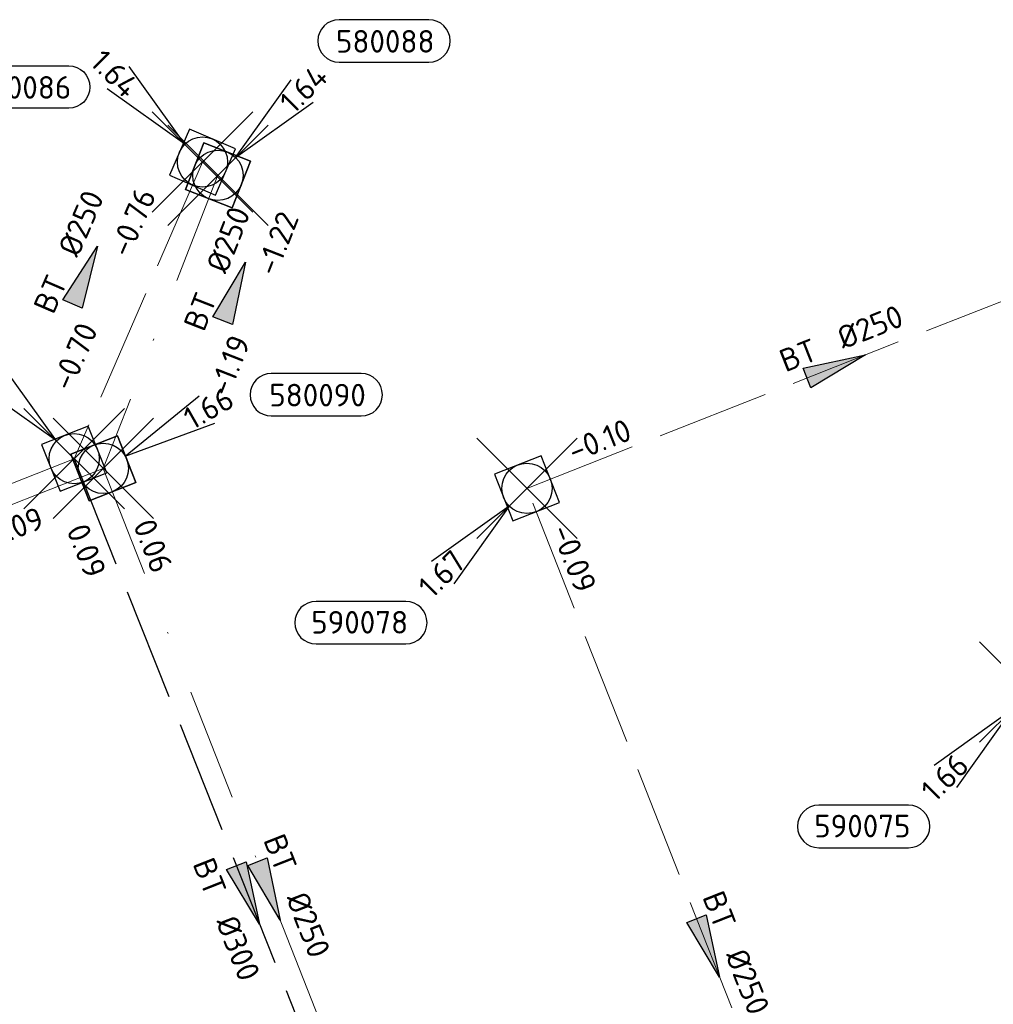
# Model space of a CAD drawing. Header units: metres. Extents: x 153343 to 157271, y 461673 to 467005.
# Tile 96 of 191: x 155120 to 155178, y 465029 to 465088. Entities that reach past the tile are written whole.
import ezdxf
from ezdxf.enums import TextEntityAlignment as Align

# ---------------------------------------------------------------- set-up
doc = ezdxf.new("R2010")
doc.units = ezdxf.units.M
doc.header["$LTSCALE"] = 0.75
doc.header["$PDMODE"] = 3
doc.header["$PDSIZE"] = 3
doc.linetypes.add('RI-HWA_BETON', pattern=[11.4, 9, -2.4])
doc.linetypes.add('RI-VWA_BETON', pattern=[19, 9, -5, 0, -5])
doc.layers.get('0').update_dxf_attribs({"lineweight": 25})
doc.layers.get('defpoints').update_dxf_attribs({"lineweight": 25})
for name, color, linetype in [('B-OI-RI-HWA_PUTNUMMER-S @ 0.75', 151, 'Continuous'), ('B-OI-RI-HWA_TRANSPORTLEIDING_BETON_300-G', 151, 'RI-HWA_BETON'), ('B-OI-RI-VWA_PUTNUMMER-S @ 0.75', 33, 'Continuous')]:
    doc.layers.add(name, color=color, linetype=linetype)
for name, color, linetype, lineweight in [('B-OI-RI-HWA_RIOOLPUT_INSPECTIEPUT-S', 151, 'Continuous', 25), ('B-OI-RI-HWA_STROOMRICHTING-S @ 0.75', 151, 'Continuous', 25), ('B-OI-RI-HWA_TRANSPORTLEIDING_BETON_250-G', 151, 'RI-HWA_BETON', 18), ('B-OI-RI-VWA_RIOOLPUT_INSPECTIEPUT_BETON-S', 33, 'Continuous', 25), ('B-OI-RI-VWA_STROOMRICHTING-S @ 0.75', 33, 'Continuous', 25), ('B-OI-RI-VWA_TRANSPORTLEIDING_BETON_250-G', 33, 'RI-VWA_BETON', 18)]:
    doc.layers.add(name, color=color, linetype=linetype, lineweight=lineweight)
doc.layers.add('inspectieput', color=7, linetype='Continuous', plot=False)
doc.styles.add('NLCS-ISO', font='isocpeur.ttf')

# ---------------------------------------------------------------- blocks, each defined once
blk = doc.blocks.new('*U1718')
at = {"ltscale": 0.1}
blk.add_hatch(color=256, dxfattribs=at).paths.add_polyline_path([(2.500000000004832, 0), (-2.500000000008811, -0.8333333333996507), (-2.500000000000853, 0.8333333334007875)])
at = {"ltscale": 0.1, "flags": 128}
blk.add_lwpolyline([(2.500000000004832, 0), (-2.500000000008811, -0.8333333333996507), (-2.500000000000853, 0.8333333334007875)], close=True, dxfattribs=at)
at = {"ltscale": 0.1, "style": 'NLCS-ISO'}
for tag, p in [('BOBL', (-28.0600530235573, -3.240000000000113)), ('MAT', (-1.000000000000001, -3.740000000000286))]:
    blk.add_attdef(tag, text='', height=1.8, dxfattribs=at).set_placement(p, align=Align.BOTTOM_RIGHT)
for tag, p in [('DIA', (0.9999999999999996, -3.740000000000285)), ('BOBR', (27.11406156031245, -3.229291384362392))]:
    blk.add_attdef(tag, text='', height=1.8, dxfattribs=at).set_placement(p, align=Align.BOTTOM_LEFT)
at = {"layer": 'defpoints', "ltscale": 0.1, "style": 'NLCS-ISO', "flags": 1}
blk.add_attdef('JVA', text='', height=1.8, dxfattribs=at).set_placement((0, -0.9999999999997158), align=Align.TOP_CENTER)
blk = doc.blocks.new('*U1719')
at = {"ltscale": 0.1}
blk.add_hatch(color=256, dxfattribs=at).paths.add_polyline_path([(2.500000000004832, 0), (-2.500000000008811, -0.8333333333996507), (-2.500000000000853, 0.8333333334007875)])
at = {"ltscale": 0.1, "flags": 128}
blk.add_lwpolyline([(2.500000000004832, 0), (-2.500000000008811, -0.8333333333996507), (-2.500000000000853, 0.8333333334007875)], close=True, dxfattribs=at)
at = {"ltscale": 0.1, "style": 'NLCS-ISO'}
for tag, p in [('MAT', (-1, 0.5000000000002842)), ('BOBL', (-3.534712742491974, -3.239999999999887))]:
    blk.add_attdef(tag, text='', height=1.8, dxfattribs=at).set_placement(p, align=Align.BOTTOM_RIGHT)
for tag, p in [('DIA', (1, 0.5000000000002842)), ('BOBR', (2.588727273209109, -3.242008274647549))]:
    blk.add_attdef(tag, text='', height=1.8, dxfattribs=at).set_placement(p, align=Align.BOTTOM_LEFT)
at = {"layer": 'defpoints', "ltscale": 0.1, "style": 'NLCS-ISO', "flags": 1}
blk.add_attdef('JVA', text='', height=1.8, dxfattribs=at).set_placement((0, -0.9999999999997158), align=Align.TOP_CENTER)
blk = doc.blocks.new('*U1725')
at = {"ltscale": 0.1}
blk.add_hatch(color=256, dxfattribs=at).paths.add_polyline_path([(2.500000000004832, 0), (-2.500000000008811, -0.8333333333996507), (-2.500000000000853, 0.8333333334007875)])
at = {"ltscale": 0.1, "flags": 128}
blk.add_lwpolyline([(2.500000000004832, 0), (-2.500000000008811, -0.8333333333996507), (-2.500000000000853, 0.8333333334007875)], close=True, dxfattribs=at)
at = {"ltscale": 0.1, "style": 'NLCS-ISO'}
for tag, p in [('BOBL', (-17.14521595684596, 1.131629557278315e-13)), ('MAT', (-1, 0.5000000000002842))]:
    blk.add_attdef(tag, text='', height=1.8, dxfattribs=at).set_placement(p, align=Align.BOTTOM_RIGHT)
for tag, p in [('DIA', (1, 0.5000000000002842)), ('BOBR', (16.19922716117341, -0.003077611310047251))]:
    blk.add_attdef(tag, text='', height=1.8, dxfattribs=at).set_placement(p, align=Align.BOTTOM_LEFT)
at = {"layer": 'defpoints', "ltscale": 0.1, "style": 'NLCS-ISO', "flags": 1}
blk.add_attdef('JVA', text='', height=1.8, dxfattribs=at).set_placement((0, -0.9999999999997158), align=Align.TOP_CENTER)
blk = doc.blocks.new('*U1724')
at = {"ltscale": 0.1}
blk.add_hatch(color=256, dxfattribs=at).paths.add_polyline_path([(2.500000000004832, 0), (-2.500000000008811, -0.8333333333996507), (-2.500000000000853, 0.8333333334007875)])
at = {"ltscale": 0.1, "flags": 128}
blk.add_lwpolyline([(2.500000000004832, 0), (-2.500000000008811, -0.8333333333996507), (-2.500000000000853, 0.8333333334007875)], close=True, dxfattribs=at)
at = {"ltscale": 0.1, "style": 'NLCS-ISO'}
for tag, p in [('BOBL', (-29.9966946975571, 1.117157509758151e-13)), ('MAT', (-1, 0.5000000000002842))]:
    blk.add_attdef(tag, text='', height=1.8, dxfattribs=at).set_placement(p, align=Align.BOTTOM_RIGHT)
for tag, p in [('DIA', (1, 0.5000000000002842)), ('BOBR', (29.05070276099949, -0.01206260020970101))]:
    blk.add_attdef(tag, text='', height=1.8, dxfattribs=at).set_placement(p, align=Align.BOTTOM_LEFT)
at = {"layer": 'defpoints', "ltscale": 0.1, "style": 'NLCS-ISO', "flags": 1}
blk.add_attdef('JVA', text='', height=1.8, dxfattribs=at).set_placement((0, -0.9999999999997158), align=Align.TOP_CENTER)
blk = doc.blocks.new('*U1702')
at = {"ltscale": 0.1}
blk.add_hatch(color=256, dxfattribs=at).paths.add_polyline_path([(-2.500000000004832, 0), (2.500000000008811, -0.8333333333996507), (2.500000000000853, 0.8333333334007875)])
at = {"ltscale": 0.1, "flags": 128}
blk.add_lwpolyline([(-2.500000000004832, 0), (2.500000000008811, -0.8333333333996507), (2.500000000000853, 0.8333333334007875)], close=True, dxfattribs=at)
at = {"ltscale": 0.1, "style": 'NLCS-ISO'}
for tag, p in [('BOBL', (-41.30952076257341, -3.240000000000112)), ('MAT', (-1.000000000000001, -3.740000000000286))]:
    blk.add_attdef(tag, text='', height=1.8, dxfattribs=at).set_placement(p, align=Align.BOTTOM_RIGHT)
for tag, p in [('DIA', (0.9999999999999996, -3.740000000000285)), ('BOBR', (40.36352606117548, -3.220028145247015))]:
    blk.add_attdef(tag, text='', height=1.8, dxfattribs=at).set_placement(p, align=Align.BOTTOM_LEFT)
at = {"layer": 'defpoints', "ltscale": 0.1, "style": 'NLCS-ISO', "flags": 1}
blk.add_attdef('JVA', text='', height=1.8, dxfattribs=at).set_placement((0, -0.9999999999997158), align=Align.TOP_CENTER)
blk = doc.blocks.new('*U1703')
at = {"ltscale": 0.1}
blk.add_hatch(color=256, dxfattribs=at).paths.add_polyline_path([(2.500000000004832, 0), (-2.500000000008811, -0.8333333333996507), (-2.500000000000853, 0.8333333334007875)])
at = {"ltscale": 0.1, "flags": 128}
blk.add_lwpolyline([(2.500000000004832, 0), (-2.500000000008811, -0.8333333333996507), (-2.500000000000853, 0.8333333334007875)], close=True, dxfattribs=at)
at = {"ltscale": 0.1, "style": 'NLCS-ISO'}
for tag, p in [('BOBL', (-26.7968817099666, 1.120760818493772e-13)), ('MAT', (-1, 0.5000000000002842))]:
    blk.add_attdef(tag, text='', height=1.8, dxfattribs=at).set_placement(p, align=Align.BOTTOM_RIGHT)
for tag, p in [('DIA', (1, 0.5000000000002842)), ('BOBR', (25.85089055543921, -0.009825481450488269))]:
    blk.add_attdef(tag, text='', height=1.8, dxfattribs=at).set_placement(p, align=Align.BOTTOM_LEFT)
at = {"layer": 'defpoints', "ltscale": 0.1, "style": 'NLCS-ISO', "flags": 1}
blk.add_attdef('JVA', text='', height=1.8, dxfattribs=at).set_placement((0, -0.9999999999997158), align=Align.TOP_CENTER)
blk = doc.blocks.new('*U1699')
at = {"ltscale": 0.1}
blk.add_hatch(color=256, dxfattribs=at).paths.add_polyline_path([(2.500000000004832, 0), (-2.500000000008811, -0.8333333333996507), (-2.500000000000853, 0.8333333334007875)])
at = {"ltscale": 0.1, "flags": 128}
blk.add_lwpolyline([(2.500000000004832, 0), (-2.500000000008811, -0.8333333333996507), (-2.500000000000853, 0.8333333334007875)], close=True, dxfattribs=at)
at = {"ltscale": 0.1, "style": 'NLCS-ISO'}
for tag, p in [('MAT', (-1, 0.5000000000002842)), ('BOBL', (-3.197019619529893, -3.239999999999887))]:
    blk.add_attdef(tag, text='', height=1.8, dxfattribs=at).set_placement(p, align=Align.BOTTOM_RIGHT)
for tag, p in [('DIA', (1, 0.5000000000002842)), ('BOBR', (2.251034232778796, -3.241772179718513))]:
    blk.add_attdef(tag, text='', height=1.8, dxfattribs=at).set_placement(p, align=Align.BOTTOM_LEFT)
at = {"layer": 'defpoints', "ltscale": 0.1, "style": 'NLCS-ISO', "flags": 1}
blk.add_attdef('JVA', text='', height=1.8, dxfattribs=at).set_placement((0, -0.9999999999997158), align=Align.TOP_CENTER)
blk = doc.blocks.new('B-SRI-PUT_HWA-SO')
at = {"lineweight": -3, "flags": 128}
blk.add_lwpolyline([(-1.999999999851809, -2.00000000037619), (2.000000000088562, -2.000000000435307), (2.000000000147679, 1.99999999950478), (-2.00000000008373, 1.999999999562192)], close=True, dxfattribs=at)
at = {"lineweight": -3}
blk.add_circle((0, 0), 1.999999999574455, dxfattribs=at)
blk = doc.blocks.new('*U255')
for q in [(-5.833630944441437, 7.601397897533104), (-7.601397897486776, 5.833630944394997)]:
    blk.add_line((-1.414213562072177, 1.414213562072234), q)
blk.add_lwpolyline([(-16.8101220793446, 12.39118641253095), (-9.652067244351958, 12.39118641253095, -0.9999999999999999), (-9.652067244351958, 9.006816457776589), (-16.8101220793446, 9.006816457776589, -0.9999999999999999)], format="xyb", close=True)
at = {"ltscale": 0.1, "style": 'NLCS-ISO'}
blk.add_attdef('PUTNR', text='', height=1.8, dxfattribs=at).set_placement((-13.33333333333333, 10.66666666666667), align=Align.MIDDLE_CENTER)
blk.add_attdef('PUTHGT', text='', height=1.8, rotation=315.0000000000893, dxfattribs=at).set_placement((-8.442832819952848, 8.482353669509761), align=Align.MIDDLE_LEFT)
blk = doc.blocks.new('*U938')
for q in [(-5.833630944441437, 7.601397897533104), (-7.601397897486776, 5.833630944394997)]:
    blk.add_line((-1.414213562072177, 1.414213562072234), q)
blk.add_lwpolyline([(-17.82047902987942, 7.668637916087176), (-10.66242419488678, 7.668637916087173, -0.9999999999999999), (-10.66242419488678, 4.284267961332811), (-17.82047902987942, 4.284267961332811, -0.9999999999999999)], format="xyb", close=True)
at = {"ltscale": 0.1, "style": 'NLCS-ISO'}
blk.add_attdef('PUTHGT', text='', height=1.8, rotation=315.0000000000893, dxfattribs=at).set_placement((-8.442832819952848, 8.482353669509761), align=Align.MIDDLE_LEFT)
blk.add_attdef('PUTNR', text='', height=1.8, dxfattribs=at).set_placement((-14.34369028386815, 5.944118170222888), align=Align.MIDDLE_CENTER)
blk = doc.blocks.new('*U241')
for q in [(-7.601397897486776, -5.833630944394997), (-5.833630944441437, -7.601397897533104)]:
    blk.add_line((-1.414213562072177, -1.414213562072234), q)
blk.add_lwpolyline([(-16.8101220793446, -12.39118641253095), (-9.652067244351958, -12.39118641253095, 0.9999999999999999), (-9.652067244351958, -9.006816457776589), (-16.8101220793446, -9.006816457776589, 0.9999999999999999)], format="xyb", close=True)
at = {"ltscale": 0.1, "style": 'NLCS-ISO'}
blk.add_attdef('PUTHGT', text='', height=1.8, rotation=44.99999999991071, dxfattribs=at).set_placement((-8.442832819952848, -8.482353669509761), align=Align.MIDDLE_LEFT)
blk.add_attdef('PUTNR', text='', height=1.8, dxfattribs=at).set_placement((-13.33333333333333, -8.866666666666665), align=Align.MIDDLE_CENTER)
blk = doc.blocks.new('*U919')
for q in [(7.645186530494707, 5.776125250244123), (8.879133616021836, 3.601872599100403)]:
    blk.add_line((1.739402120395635, 0.9871576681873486), q)
blk.add_lwpolyline([(20.54686335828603, 7.561904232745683), (13.38880852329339, 7.56190423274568, 0.9999999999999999), (13.38880852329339, 4.177534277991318), (20.54686335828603, 4.177534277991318, 0.9999999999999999)], format="xyb", close=True)
at = {"ltscale": 0.1, "style": 'NLCS-ISO'}
blk.add_attdef('PUTHGT', text='', height=1.8, rotation=29.57608064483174, dxfattribs=at).set_placement((6.637605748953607, 3.7991527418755), align=Align.MIDDLE_LEFT)
blk.add_attdef('PUTNR', text='', height=1.8, dxfattribs=at).set_placement((17.07007461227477, 5.837384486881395), align=Align.MIDDLE_CENTER)
blk = doc.blocks.new('*U43')
for q in [(5.833630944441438, 7.601397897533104), (7.601397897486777, 5.833630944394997)]:
    blk.add_line((1.414213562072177, 1.414213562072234), q)
blk.add_lwpolyline([(16.8101220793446, 12.39118641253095), (9.652067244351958, 12.39118641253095, 0.9999999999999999), (9.652067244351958, 9.006816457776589), (16.8101220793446, 9.006816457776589, 0.9999999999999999)], format="xyb", close=True)
at = {"ltscale": 0.1, "style": 'NLCS-ISO'}
blk.add_attdef('PUTHGT', text='', height=1.8, rotation=44.99999999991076, dxfattribs=at).set_placement((5.388131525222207, 5.427652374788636), align=Align.MIDDLE_LEFT)
blk.add_attdef('PUTNR', text='', height=1.8, dxfattribs=at).set_placement((13.33333333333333, 10.66666666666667), align=Align.MIDDLE_CENTER)
blk = doc.blocks.new('B-SRI-PUT_VWA-SO')
at = {"flags": 128}
blk.add_lwpolyline([(-2.00008364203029, 2.000083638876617), (1.99991635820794, 2.000083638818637), (1.999916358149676, -1.99991636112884), (-2.000083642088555, -1.999916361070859)], close=True, dxfattribs=at)
at = {"lineweight": -3, "flags": 128}
blk.add_lwpolyline([(2.000083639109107, -1.99991635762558), (1.99991635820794, 2.000083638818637), (-2.000083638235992, 1.999916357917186), (-1.999916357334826, -2.000083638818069)], close=True, dxfattribs=at)
at = {"lineweight": -3}
blk.add_circle((0, 0), 1.999999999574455, dxfattribs=at)

msp = doc.modelspace()

# ---------------------------------------------------------------- linework, layer by layer
at = {"layer": 'B-OI-RI-HWA_TRANSPORTLEIDING_BETON_250-G', "transparency": 33554610}
for p, q in [((155131.15, 465079.66), (155123.48, 465061.94)), ((155150.54, 465060.17), (155187.5, 465074.73)), ((155123.48, 465061.94), (155054.96, 465034.89)), ((155172.18, 465005.28), (155150.54, 465060.17))]:
    msp.add_line(p, q, dxfattribs=at)
at = {"layer": 'B-OI-RI-HWA_TRANSPORTLEIDING_BETON_300-G', "transparency": 33554610}
msp.add_line((155123.48, 465061.94), (155144.25, 465009.83), dxfattribs=at)
at = {"layer": 'B-OI-RI-VWA_TRANSPORTLEIDING_BETON_250-G', "transparency": 33554610}
for p, q in [((155132.07, 465078.87), (155125.22, 465061.36)), ((155125.22, 465061.36), (155054.53, 465033.53)), ((155125.22, 465061.36), (155145.01, 465010.9))]:
    msp.add_line(p, q, dxfattribs=at)
at = {"layer": 'inspectieput', "color": 0, "transparency": 33554610}
for p in [(155131.15, 465079.66), (155132.07, 465078.87), (155123.48, 465061.94), (155125.22, 465061.36), (155150.54, 465060.17), (155180.58, 465048)]:
    msp.add_point(p, dxfattribs=at)

# ---------------------------------------------------------------- block references
at = {"layer": 'B-OI-RI-HWA_PUTNUMMER-S @ 0.75', "color": 0, "transparency": 33554610, "xscale": 0.75, "yscale": 0.75, "zscale": 0.75}
for name, p, values in [('*U938', (155131.15, 465079.66), {'PUTNR': '590086', 'PUTHGT': '1.64'}), ('*U255', (155123.48, 465061.94), {'PUTNR': '590088', 'PUTHGT': '1.66'})]:
    msp.add_blockref(name, p, dxfattribs=at).add_auto_attribs(values)
at = {"layer": 'B-OI-RI-HWA_PUTNUMMER-S @ 0.75', "color": 0, "transparency": 33554610}
ref = msp.add_blockref('*U241', (155150.54, 465060.17), dxfattribs=dict(at, xscale=0.75, yscale=0.75, zscale=0.75))
ref.add_attrib('PUTNR', '590078', dxfattribs={"layer": '0', "ltscale": 0.1, "height": 1.35, "style": 'NLCS-ISO'}).set_placement((155140.5399999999, 465052.17), align=Align.MIDDLE_CENTER)
ref.add_attrib('PUTHGT', '1.67', dxfattribs={"layer": '0', "ltscale": 0.1, "height": 1.35, "rotation": 44.99999999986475, "style": 'NLCS-ISO'}).set_placement((155144.3987942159, 465053.9991535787), align=Align.MIDDLE_LEFT)
ref = msp.add_blockref('*U241', (155180.58, 465048), dxfattribs=dict(at, xscale=0.75, yscale=0.75, zscale=0.75))
ref.add_attrib('PUTNR', '590075', dxfattribs={"layer": '0', "ltscale": 0.1, "height": 1.35, "style": 'NLCS-ISO'}).set_placement((155170.58, 465040), align=Align.MIDDLE_CENTER)
ref.add_attrib('PUTHGT', '1.66', dxfattribs={"layer": '0', "ltscale": 0.1, "height": 1.35, "rotation": 44.99999999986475, "style": 'NLCS-ISO'}).set_placement((155174.4387942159, 465041.8291535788), align=Align.MIDDLE_LEFT)
at = {"layer": 'B-OI-RI-HWA_RIOOLPUT_INSPECTIEPUT-S', "transparency": 33554610}
for p, xscale, yscale, zscale, rotation in [((155131.15, 465079.6599999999), 0.7499999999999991, 0.7499999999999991, 0.7499999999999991, 246.5949040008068), ((155123.48, 465061.9399999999), 0.75, 0.75, 0.75, 201.5428797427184), ((155150.54, 465060.17), 0.75, 0.75, 0.75, 21.5014343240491)]:
    msp.add_blockref('B-SRI-PUT_HWA-SO', p, dxfattribs=dict(at, xscale=xscale, yscale=yscale, zscale=zscale, rotation=rotation))
at = {"layer": 'B-OI-RI-HWA_STROOMRICHTING-S @ 0.75', "color": 0, "transparency": 33554610, "xscale": 0.75, "yscale": 0.75, "zscale": 0.75}
for name, p, rotation, values in [('*U1719', (155124.1307532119, 465072.9072985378), 66.59490400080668, {'MAT': 'BT', 'DIA': '%%c250', 'BOBL': '-0.70', 'BOBR': '-0.76'}), ('*U1725', (155169.02, 465067.45), 21.5014343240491, {'MAT': 'BT', 'DIA': '%%c250', 'BOBL': '-0.10', 'BOBR': '-0.14'}), ('*U1718', (155133.865, 465035.885), 291.7312336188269, {'MAT': 'BT', 'DIA': '%%c300', 'BOBL': '0.09', 'BOBR': '-0.20'}), ('*U1724', (155161.36, 465032.7249999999), 291.5164927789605, {'MAT': 'BT', 'DIA': '%%c250', 'BOBL': '-0.09', 'BOBR': '-0.20'})]:
    msp.add_blockref(name, p, dxfattribs=dict(at, rotation=rotation)).add_auto_attribs(values)
at = {"layer": 'B-OI-RI-VWA_PUTNUMMER-S @ 0.75', "color": 0, "transparency": 33554610, "xscale": 0.75, "yscale": 0.75, "zscale": 0.75}
for name, p, values in [('*U43', (155132.07, 465078.87), {'PUTNR': '580088', 'PUTHGT': '1.64'}), ('*U919', (155125.22, 465061.36), {'PUTNR': '580090', 'PUTHGT': '1.66'})]:
    msp.add_blockref(name, p, dxfattribs=at).add_auto_attribs(values)
at = {"layer": 'B-OI-RI-VWA_RIOOLPUT_INSPECTIEPUT_BETON-S', "transparency": 33554610, "xscale": 0.749999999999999, "yscale": 0.749999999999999, "zscale": 0.749999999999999}
for p, rotation in [((155132.07, 465078.87), 248.6343129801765), ((155125.22, 465061.36), 201.4891014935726)]:
    msp.add_blockref('B-SRI-PUT_VWA-SO', p, dxfattribs=dict(at, rotation=rotation))
at = {"layer": 'B-OI-RI-VWA_STROOMRICHTING-S @ 0.75', "color": 0, "transparency": 33554610, "xscale": 0.75, "yscale": 0.75, "zscale": 0.75}
for name, p, rotation, values in [('*U1699', (155133.0387611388, 465071.9369642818), 68.6343129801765, {'MAT': 'BT', 'DIA': '%%c250', 'BOBL': '-1.19', 'BOBR': '-1.22'}), ('*U1702', (155089.875, 465047.445), 21.48910149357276, {'MAT': 'BT', 'DIA': '%%c250', 'BOBL': '-0.93', 'BOBR': '0.09'}), ('*U1703', (155135.115, 465036.13), 291.4147061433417, {'MAT': 'BT', 'DIA': '%%c250', 'BOBL': '0.06', 'BOBR': '-0.24'})]:
    msp.add_blockref(name, p, dxfattribs=dict(at, rotation=rotation)).add_auto_attribs(values)

doc.saveas('drawing.dxf')
